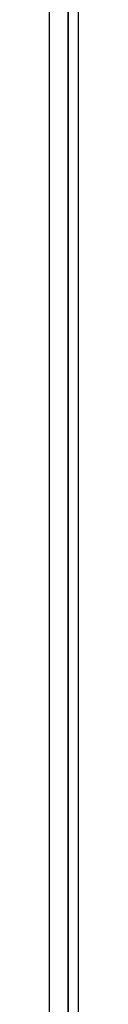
# Model space of a CAD drawing. Header units: millimetres. Extents: x 16 to 577, y 6 to 416.
# Tile 55 of 119: x 344.133 to 344.463, y 311.371 to 322.685. Entities that reach past the tile are written whole.
import ezdxf

# ---------------------------------------------------------------- set-up
doc = ezdxf.new("R2010")
doc.units = ezdxf.units.MM

msp = doc.modelspace()

# ---------------------------------------------------------------- linework, layer by layer
at = {"color": 7, "linetype": 'Continuous', "lineweight": 25}
for p, q in [((344.1332, 278.8444), (344.1332, 327.4286)), ((344.3475, 278.8444), (344.3475, 327.4286)), ((344.3484, 278.8213), (344.3484, 327.2888)), ((344.4635, 278.6609), (344.4635, 327.1284)), ((344.3475, 320.663), (344.3484, 320.6625))]:
    msp.add_line(p, q, dxfattribs=at)

doc.saveas('drawing.dxf')
